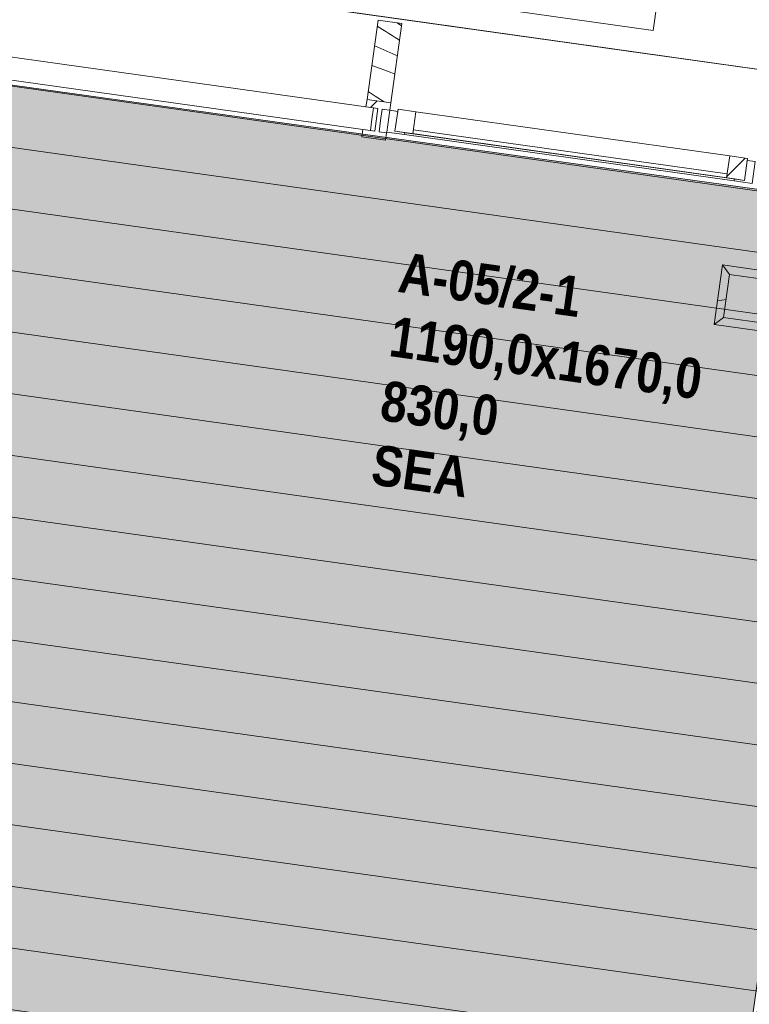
# Model space of a CAD drawing. Header units: millimetres. Extents: x 74467 to 235410, y -65 to 114857.
# Tile 237 of 256: x 121847 to 123666, y 85838 to 88293. Entities that reach past the tile are written whole.
import ezdxf
from ezdxf.enums import TextEntityAlignment as Align

# ---------------------------------------------------------------- set-up
doc = ezdxf.new("R2010")
doc.units = ezdxf.units.MM
doc.header["$MEASUREMENT"] = 0
doc.linetypes.add('Katkend topelt', pattern=[1093.611073, 529.166651, -211.666656, 141.111112, -211.666656])
doc.linetypes.add('Wipeout_Contour', pattern=[1000, 0, -1000])
for name, color, linetype in [('00 Kunstikonkursi LÜ jaoks asendi 2D', 7, 'Continuous'), ('00 Silt KLF.AR', 7, 'Continuous'), ('00 Teljed.AR', 7, 'Continuous'), ('1235 Vahelaed.AR', 7, 'Continuous'), ('1245 Klaasfassaadid.AR', 7, 'Continuous'), ('1253 Terrassipostid.AR', 7, 'Continuous'), ('1253 Välisterrassid.AR', 7, 'Continuous'), ('1331 Sisseehitatud sisustus.SA', 7, 'Continuous'), ('9350 Netopind.AR', 7, 'Continuous'), ('Aken', 7, 'Continuous')]:
    doc.layers.add(name, color=color, linetype=linetype)
doc.styles.add('GENERATED_STYLE_2', font='txt', dxfattribs={"width": 0.84})
doc.styles.add('GENERATED_STYLE_3', font='txt')
pattern_1 = [(10, (0, 0), (-15.628336, 88.632695), [])]
pattern_2 = [(45, (0, 0), (-176.7767, 176.7767), []), (45, (-35.36, 35.36), (-176.7767, 176.7767), []), (45, (-70.7, 70.7), (-176.7767, 176.7767), [])]

# ---------------------------------------------------------------- blocks, each defined once
blk = doc.blocks.new('Slab_2_1', base_point=(97924.2, 91486.6))
at = {"layer": '1253 Välisterrassid.AR', "linetype": 'Continuous', "lineweight": 13, "true_color": 0xcdcecd}
h = blk.add_hatch(dxfattribs=at)
h.set_pattern_fill('Põrandalaud_0001', color=254, style=0, pattern_type=2)
h.set_pattern_definition([(352, (109408.39, 80356.21), (21.1543, 150.5207), [])])
h.paths.add_polyline_path([(97924.2, 91486.6), (94848.5, 69601.6), (97576.7, 69218.2), (100269, 88374.9), (121846.9, 85342.4), (119898.5, 71478.6), (121636.4, 71234.4), (123968.3, 87826.3)])
at = {"layer": '1253 Välisterrassid.AR', "color": 7, "linetype": 'Continuous', "lineweight": 13, "flags": 128}
blk.add_lwpolyline([(97924.2, 91486.6), (123968.3, 87826.3), (121636.4, 71234.4), (119898.5, 71478.6), (121846.9, 85342.4), (100269, 88374.9), (97576.7, 69218.2), (94848.5, 69601.6)], close=True, dxfattribs=at)
blk = doc.blocks.new('Slab_22_1', base_point=(124307.1, 88081.6))
at = {"color": 254, "linetype": 'Wipeout_Contour', "lineweight": 0, "ltscale": 742907.755518}
blk.add_wipeout([(124307.1, 88081.6), (121939.6, 71235.9), (126312.6, 71235.9), (129692.6, 71235.9), (129692.6, 87324.7)], dxfattribs=at).dxf.layer = '1235 Vahelaed.AR'
blk = doc.blocks.new('Slab_23_1', base_point=(97668.9, 91825.4))
at = {"color": 254, "linetype": 'Wipeout_Contour', "lineweight": 0, "ltscale": 737196.925936}
blk.add_wipeout([(97668.9, 91825.4), (124307.1, 88081.6), (129442.6, 87359.9), (129442.6, 93185.9), (97860.1, 93185.9)], dxfattribs=at).dxf.layer = '1235 Vahelaed.AR'
at = {"layer": '1235 Vahelaed.AR', "color": 7, "linetype": 'Continuous', "lineweight": 13, "flags": 128}
blk.add_lwpolyline([(97668.9, 91825.4), (124307.1, 88081.6)], dxfattribs=at)
blk = doc.blocks.new('Söökla_RG 125_21_1', base_point=(128542.7, 93185.9))
at = {"layer": '9350 Netopind.AR', "color": 7, "linetype": 'Continuous', "lineweight": 13, "flags": 128}
blk.add_lwpolyline([(97860.1, 93185.9), (97668.9, 91825.4), (101877.5, 91233.9), (101933.1, 91629.3), (102329.2, 91573.6), (102273.6, 91178.2), (107819.1, 90398.9), (107874.7, 90794.3), (108270.8, 90738.6), (108215.3, 90343.2), (113760.8, 89563.8), (113816.4, 89959.9), (114212.5, 89904.3), (114156.9, 89508.2), (119702.4, 88728.8), (119758, 89124.9), (120154.1, 89069.2), (120098.5, 88673.1), (124307.1, 88081.6), (124362.7, 88477), (124758.8, 88421.4), (124704.6, 88035.9), (129702.6, 87333.4), (129702.6, 93185.9)], close=True, dxfattribs=at)
blk = doc.blocks.new('Column_17_1', base_point=(123722.9, 87517.4))
at = {"layer": '1253 Terrassipostid.AR', "linetype": 'Continuous', "lineweight": 13, "true_color": 0x8c8d8c}
h = blk.add_hatch(dxfattribs=at)
h.set_pattern_fill('Puit_0001', color=252, style=0, pattern_type=2)
h.set_pattern_definition(pattern_1)
h.paths.add_polyline_path([(123599.5, 87681.2), (123578.6, 87532.7), (123602.3, 87550.5), (123617.4, 87657.5)])
h = blk.add_hatch(dxfattribs=at)
h.set_pattern_fill('Puit_0001', color=252, style=0, pattern_type=2)
h.set_pattern_definition(pattern_1)
h.paths.add_polyline_path([(123748, 87660.3), (123599.5, 87681.2), (123617.4, 87657.5), (123724.3, 87642.5)])
h = blk.add_hatch(dxfattribs=at)
h.set_pattern_fill('Puit_0001', color=252, style=0, pattern_type=2)
h.set_pattern_definition(pattern_1)
h.paths.add_polyline_path([(123727.2, 87511.8), (123748, 87660.3), (123724.3, 87642.5), (123709.3, 87535.5)])
h = blk.add_hatch(dxfattribs=at)
h.set_pattern_fill('Puit_0001', color=252, style=0, pattern_type=2)
h.set_pattern_definition(pattern_1)
h.paths.add_polyline_path([(123578.6, 87532.7), (123727.2, 87511.8), (123709.3, 87535.5), (123602.3, 87550.5)])
at = {"layer": '1253 Terrassipostid.AR', "color": 7, "linetype": 'Continuous', "lineweight": 13, "flags": 128}
for points in [[(123599.5, 87681.2), (123578.6, 87532.7)], [(123748, 87660.3), (123599.5, 87681.2)], [(123599.5, 87681.2), (123617.4, 87657.5)], [(123602.3, 87550.5), (123617.4, 87657.5)], [(123617.4, 87657.5), (123724.3, 87642.5)], [(123724.3, 87642.5), (123709.3, 87535.5)], [(123748, 87660.3), (123724.3, 87642.5)], [(123727.2, 87511.8), (123748, 87660.3)], [(123578.6, 87532.7), (123602.3, 87550.5)], [(123709.3, 87535.5), (123602.3, 87550.5)], [(123578.6, 87532.7), (123727.2, 87511.8)], [(123709.3, 87535.5), (123727.2, 87511.8)]]:
    blk.add_lwpolyline(points, dxfattribs=at)
blk = doc.blocks.new('Slab_318_1', base_point=(123483.7, 88672.3))
at = {"layer": '1331 Sisseehitatud sisustus.SA', "color": 253, "linetype": 'Continuous', "lineweight": 13, "true_color": 0xa5a6a4, "flags": 128}
blk.add_lwpolyline([(123483.7, 88672.3), (123087.3, 88728), (123030.2, 88321.6), (123426.6, 88265.8)], close=True, dxfattribs=at)
blk = doc.blocks.new('*X3516')
at = {"layer": '1245 Klaasfassaadid.AR', "color": 7, "linetype": 'Continuous', "lineweight": 13}
for p, q in [((122799.6, 88277.1), (122788.1, 88285)), ((122752.1, 88267.9), (122739, 88276.4)), ((122760, 88262.9), (122752.1, 88267.9)), ((122767.9, 88257.8), (122760, 88262.9)), ((122775.8, 88252.8), (122767.9, 88257.8)), ((122783.7, 88247.8), (122775.8, 88252.8)), ((122791.6, 88242.8), (122783.7, 88247.8)), ((122794.6, 88240.9), (122791.6, 88242.8)), ((122732, 88227.2), (122740.1, 88223.9)), ((122740.1, 88223.9), (122762.7, 88214.3)), ((122762.7, 88214.3), (122785.1, 88204.3)), ((122785.1, 88204.3), (122789.1, 88202.4)), ((122725.2, 88178.5), (122766.7, 88163.6)), ((122766.7, 88163.6), (122782.8, 88157.1)), ((122733.8, 88102.1), (122716.1, 88113.5)), ((122756.4, 88087.9), (122733.8, 88102.1)), ((122757.2, 88087.4), (122756.4, 88087.9))]:
    blk.add_line(p, q, dxfattribs=at)
blk = doc.blocks.new('Curtain Wall_23_1')
at = {"layer": '1245 Klaasfassaadid.AR', "linetype": 'Continuous', "lineweight": 0, "true_color": 0x000000}
h = blk.add_hatch(dxfattribs=at)
h.set_pattern_fill('Alumiinium_0001', color=178, style=0, pattern_type=2)
h.set_pattern_definition(pattern_2)
h.paths.add_polyline_path([(122770.1, 88066.9), (122772.7, 88085.2), (122713.3, 88093.6), (122710.7, 88075.2), (122729.5, 88072.6), (122725.5, 88044.4), (122747.3, 88041.3), (122751.3, 88069.5)])
h = blk.add_hatch(dxfattribs=at)
h.set_pattern_fill('Alumiinium_0001', color=178, style=0, pattern_type=2)
h.set_pattern_definition(pattern_2)
h.paths.add_polyline_path([(122742.3, 88005.6), (122743.4, 88013.1), (122747.3, 88041.3), (122725.5, 88044.4), (122721.6, 88016.2), (122720.5, 88008.6)])
h = blk.add_hatch(dxfattribs=at)
h.set_pattern_fill('Alumiinium_0001', color=178, style=0, pattern_type=2)
h.set_pattern_definition(pattern_2)
h.paths.add_polyline_path([(122759.6, 87992.1), (122762.2, 88010.5), (122743.4, 88013.1), (122742.3, 88005.6), (122720.5, 88008.6), (122721.6, 88016.2), (122702.7, 88018.8), (122700.2, 88000.5)])
at = {"layer": '1245 Klaasfassaadid.AR', "color": 7, "linetype": 'Continuous', "lineweight": 13}
for p, q in [((122741.1, 88291.6), (122800.5, 88283.3)), ((122713.3, 88093.6), (122772.7, 88085.2)), ((122710.7, 88075.2), (122729.5, 88072.6)), ((122751.3, 88069.5), (122770.1, 88066.9)), ((122702.7, 88018.8), (122700.2, 88000.5)), ((122702.7, 88018.8), (122721.6, 88016.2)), ((122743.4, 88013.1), (122762.2, 88010.5)), ((122762.2, 88010.5), (122759.6, 87992.1)), ((122700.2, 88000.5), (122759.6, 87992.1))]:
    blk.add_line(p, q, dxfattribs=at)
at = {"layer": '1245 Klaasfassaadid.AR', "color": 7, "linetype": 'Continuous', "lineweight": 13, "flags": 128}
for points in [[(122741.1, 88291.6), (122713.3, 88093.6), (122710.7, 88075.2)], [(122800.5, 88283.3), (122772.7, 88085.2), (122770.1, 88066.9)], [(122729.5, 88072.6), (122725.5, 88044.4), (122721.6, 88016.2)], [(122751.3, 88069.5), (122747.3, 88041.3), (122743.4, 88013.1)]]:
    blk.add_lwpolyline(points, dxfattribs=at)
blk.add_lwpolyline([(122732.5, 88014.6), (122740.4, 88071.1), (121651.1, 88224.2), (121643.2, 88167.7)], close=True, dxfattribs=at)
at = {"layer": '1245 Klaasfassaadid.AR', "linetype": 'Continuous', "lineweight": 0}
blk.add_blockref('*X3516', (0, 0), dxfattribs=at)
at = {"color": 254, "linetype": 'Wipeout_Contour', "lineweight": 0, "ltscale": 605632.795929}
blk.add_wipeout([(123609.8, 87898.4), (123617.5, 87952.9), (122835.2, 88062.8), (122827.5, 88008.3)], dxfattribs=at).dxf.layer = 'Aken'
at = {"color": 254, "linetype": 'Wipeout_Contour', "lineweight": 0, "ltscale": 605550.255977}
blk.add_wipeout([(122807, 88006.2), (123628.9, 87890.7), (123629.6, 87895.6), (122807.7, 88011.1)], dxfattribs=at).dxf.layer = 'Aken'
at = {"layer": 'Aken', "linetype": 'Continuous', "lineweight": 0, "true_color": 0x000000}
h = blk.add_hatch(dxfattribs=at)
h.set_pattern_fill('Alumiinium_0001', color=178, style=0, pattern_type=2)
h.set_pattern_definition(pattern_2)
h.paths.add_polyline_path([(122762.4, 88012.4), (122807, 88006.2), (122807.7, 88011.1), (122782.9, 88014.6), (122789.9, 88064.1), (122770.1, 88066.9)])
h = blk.add_hatch(dxfattribs=at)
h.set_pattern_fill('Alumiinium_0001', color=178, style=0, pattern_type=2)
h.set_pattern_definition(pattern_2)
h.paths.add_polyline_path([(122782.9, 88014.6), (122827.5, 88008.3), (122835.2, 88062.8), (122790.6, 88069.1)])
h = blk.add_hatch(dxfattribs=at)
h.set_pattern_fill('Alumiinium_0001', color=178, style=0, pattern_type=2)
h.set_pattern_definition(pattern_2)
h.paths.add_polyline_path([(123662, 87946.6), (123617.5, 87952.9), (123609.8, 87898.4), (123654.4, 87892.1)])
h = blk.add_hatch(dxfattribs=at)
h.set_pattern_fill('Alumiinium_0001', color=178, style=0, pattern_type=2)
h.set_pattern_definition(pattern_2)
h.paths.add_polyline_path([(123681.2, 87938.9), (123661.3, 87941.6), (123654.4, 87892.1), (123629.6, 87895.6), (123628.9, 87890.7), (123673.5, 87884.4)])
at = {"layer": 'Aken', "color": 7, "linetype": 'Continuous', "lineweight": 13}
for p, q in [((123617.5, 87952.9), (122835.2, 88062.8)), ((122827.5, 88008.3), (123609.8, 87898.4))]:
    blk.add_line(p, q, dxfattribs=at)
at = {"layer": 'Aken', "color": 7, "linetype": 'Continuous', "lineweight": 15}
blk.add_line((123611.2, 87908.3), (122828.9, 88018.2), dxfattribs=at)
at = {"layer": 'Aken', "color": 7, "linetype": 'Continuous', "lineweight": 15, "flags": 128}
for points in [[(122762.4, 88012.4), (122807, 88006.2), (122807.7, 88011.1), (122782.9, 88014.6), (122789.9, 88064.1), (122770.1, 88066.9)], [(122782.9, 88014.6), (122827.5, 88008.3), (122835.2, 88062.8), (122790.6, 88069.1)], [(123662, 87946.6), (123617.5, 87952.9), (123609.8, 87898.4), (123654.4, 87892.1)], [(123681.2, 87938.9), (123661.3, 87941.6), (123654.4, 87892.1), (123629.6, 87895.6), (123628.9, 87890.7), (123673.5, 87884.4)]]:
    blk.add_lwpolyline(points, close=True, dxfattribs=at)
at = {"layer": 'Aken', "color": 7, "linetype": 'Continuous', "lineweight": 13, "flags": 128}
blk.add_lwpolyline([(122807, 88006.2), (123628.9, 87890.7), (123629.6, 87895.6), (122807.7, 88011.1)], close=True, dxfattribs=at)
blk = doc.blocks.new('Standard grid marker_16')
at = {"layer": '00 Teljed.AR', "color": 252, "linetype": 'Katkend topelt', "lineweight": 13, "true_color": 0x8c8d8c}
blk.add_line((1179.4, 0), (63858.1, 0), dxfattribs=at)
at = {"layer": '00 Teljed.AR', "color": 252, "lineweight": 13, "true_color": 0x8c8d8c, "style": 'GENERATED_STYLE_3'}
for tag, p in [('AC_MarkerText_1_0', (-179.7, -190)), ('AC_MarkerText_1_1', (65257.7, -190))]:
    blk.add_attdef(tag, text='', height=200, rotation=188, dxfattribs=at).set_placement(p, align=Align.TOP_CENTER)

msp = doc.modelspace()

# ---------------------------------------------------------------- block references
at = {"layer": '1253 Välisterrassid.AR', "color": 7, "linetype": 'Continuous', "lineweight": 13}
msp.add_blockref('Slab_2_1', (97924.2, 91486.6), dxfattribs=at)

# ---------------------------------------------------------------- next in the draw order: block references
at = {"layer": '1235 Vahelaed.AR', "color": 7, "linetype": 'Continuous', "lineweight": 13}
msp.add_blockref('Slab_22_1', (124307.1, 88081.6), dxfattribs=at)

# ---------------------------------------------------------------- next in the draw order: block references
msp.add_blockref('Slab_23_1', (97668.9, 91825.4), dxfattribs=at)

# ---------------------------------------------------------------- next in the draw order: wipeouts: each hides what was drawn before it
at = {"color": 254, "linetype": 'Wipeout_Contour', "lineweight": 0, "ltscale": 1106957.325690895}
msp.add_wipeout([(86371.6, 105811.4), (85252, 103464.9), (118693.5, 103518.1), (139774.1, 103480.6), (139783.7, 82997), (142852.8, 81554), (142830.8, 105959.2)], dxfattribs=at).dxf.layer = '00 Kunstikonkursi LÜ jaoks asendi 2D'

# ---------------------------------------------------------------- next in the draw order: hatches: boundary and pattern name
at = {"layer": '00 Kunstikonkursi LÜ jaoks asendi 2D', "linetype": 'Continuous', "lineweight": 0, "true_color": 0x161513}
msp.add_hatch(color=168, dxfattribs=at).paths.add_polyline_path([(78643.2, 56207.4), (97573.7, 69203.1), (100257, 88361.1), (121836.4, 85338.7), (119894.5, 71474), (121631.9, 71230), (123957.8, 87832), (97910.8, 91471.6), (94845.4, 69585.2), (80740.1, 71575.3)])

# ---------------------------------------------------------------- next in the draw order: linework, layer by layer
at = {"layer": '00 Kunstikonkursi LÜ jaoks asendi 2D', "color": 7, "linetype": 'Continuous', "lineweight": 13, "flags": 128}
msp.add_lwpolyline([(85212.3, 103505.9), (80740.1, 71575.3), (94839, 69600.8), (97910.8, 91471.6), (123957.8, 87832), (121631.9, 71230), (139853.7, 71250.7), (139838.5, 103531.6)], close=True, dxfattribs=at)
at = {"layer": '9350 Netopind.AR', "color": 161, "linetype": 'Continuous', "lineweight": 0, "true_color": 0x8f92da, "flags": 128}
msp.add_lwpolyline([(97860.1, 93185.9), (97668.9, 91825.4), (101877.5, 91233.9), (101933.1, 91629.3), (102329.2, 91573.6), (102273.6, 91178.2), (107819.1, 90398.9), (107874.7, 90794.3), (108270.8, 90738.6), (108215.3, 90343.2), (113760.8, 89563.8), (113816.4, 89959.9), (114212.5, 89904.3), (114156.9, 89508.2), (119702.4, 88728.8), (119758, 89124.9), (120154.1, 89069.2), (120098.5, 88673.1), (124307.1, 88081.6), (124362.7, 88477), (124758.8, 88421.4), (124704.6, 88035.9), (129702.6, 87333.4), (129702.6, 93185.9)], close=True, dxfattribs=at)

# ---------------------------------------------------------------- next in the draw order: block references
at = {"layer": '1253 Terrassipostid.AR', "color": 7, "lineweight": 15}
msp.add_blockref('Column_17_1', (123722.9, 87517.4), dxfattribs=at)
at = {"layer": '1331 Sisseehitatud sisustus.SA', "color": 253, "linetype": 'Continuous', "lineweight": 13, "true_color": 0xa5a6a4}
msp.add_blockref('Slab_318_1', (123483.7, 88672.3), dxfattribs=at)
at = {"layer": '9350 Netopind.AR', "color": 7, "linetype": 'Continuous', "lineweight": 13}
msp.add_blockref('Söökla_RG 125_21_1', (128542.7, 93185.9), dxfattribs=at)

# ---------------------------------------------------------------- next in the draw order: texts
at = {"layer": '00 Silt KLF.AR', "color": 7, "linetype": 'Continuous', "lineweight": 13, "insert": (122719.8, 87133.7), "char_height": 100, "attachment_point": 7, "rotation": 352, "line_spacing_factor": 0.967952, "style": 'GENERATED_STYLE_2'}
msp.add_mtext('\\A1;{\\pql;\\fArial|b1|i0|c0|p34;A-05/2-1\\P\\pql;\\fArial|b1|i0|c0|p34;1190,0x1670,0\\P\\pql;\\fArial|b1|i0|c0|p34;830,0\\P\\pql;\\fArial|b1|i0|c0|p34;SEA}', dxfattribs=at)

# ---------------------------------------------------------------- next in the draw order: block references
at = {"layer": '1245 Klaasfassaadid.AR', "linetype": 'Continuous', "lineweight": 0}
msp.add_blockref('Curtain Wall_23_1', (0, 0), dxfattribs=at)

# ---------------------------------------------------------------- next in the draw order: block references
at = {"layer": '00 Teljed.AR', "color": 7, "linetype": 'Continuous', "lineweight": 13, "zscale": 1000, "rotation": 172.0000000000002}
msp.add_blockref('Standard grid marker_16', (144446.7, 85251.2), dxfattribs=at)

doc.saveas('drawing.dxf')
